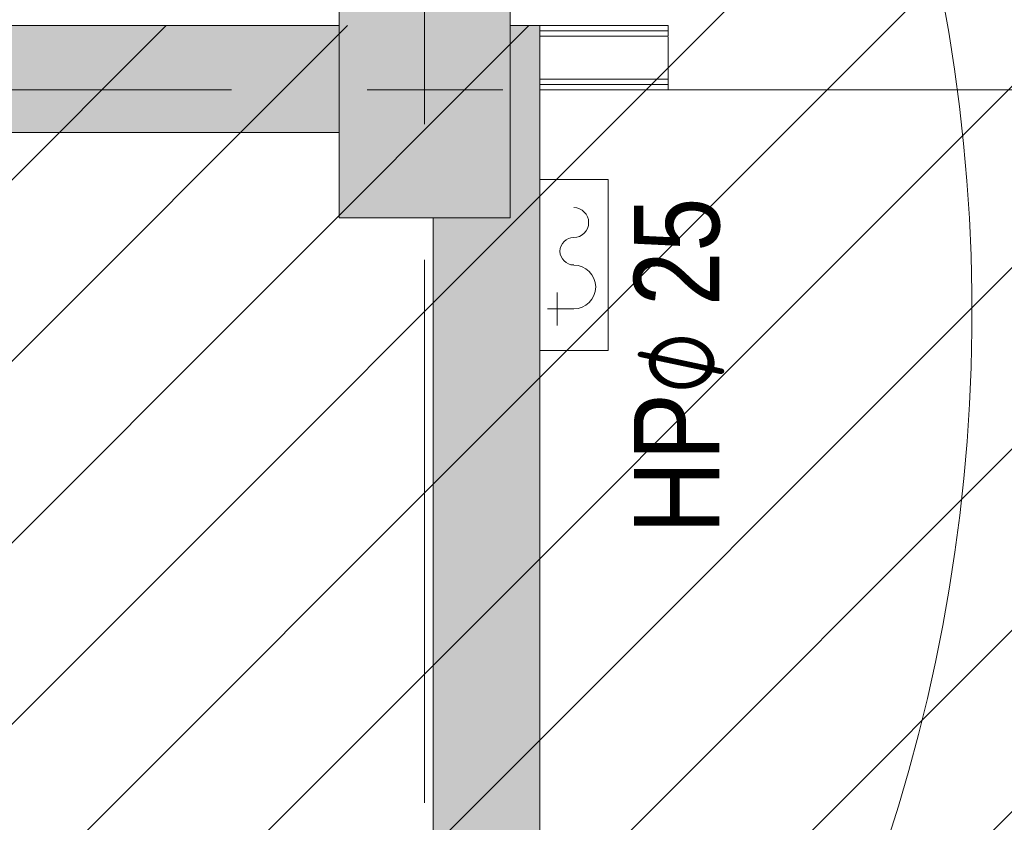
# Model space of a CAD drawing. Header units: centimetres. Extents: x -1737 to 3083, y -1 to 3760.
# Tile 4 of 36: x -707 to -477, y 1197 to 1385. Entities that reach past the tile are written whole.
import ezdxf

# ---------------------------------------------------------------- set-up
doc = ezdxf.new("R2010")
doc.units = ezdxf.units.CM
doc.linetypes.add('Oś', pattern=[222.25, 127, -31.75, 31.75, -31.75])
for name, color, linetype, lineweight in [('A-DETL-GENF', 92, 'Continuous', 9), ('A-WALL', 113, 'Continuous', 13), ('A-WALL-FNSH', 113, 'Continuous', 13), ('G-ANNO-TEXT', 231, 'Continuous', 13), ('P-SANR-FIXT', 6, 'Continuous', 13), ('S-COLS', 52, 'Continuous', 13), ('S-GRID', 1, 'Continuous', 13)]:
    doc.layers.add(name, color=color, linetype=linetype, lineweight=lineweight)
doc.layers.add('A-WALL-PATT', color=111, linetype='Continuous', lineweight=13, plot=False)
doc.styles.add('Arial_5', font='arial.ttf', dxfattribs={"width": 0.85, "height": 20})
doc.styles.add('MtXpl_Arial', font='txt', dxfattribs={"height": 0.2})
doc.styles.add('MtXpl_Segoe UI Symbol', font='txt', dxfattribs={"height": 0.2})

msp = doc.modelspace()

# ---------------------------------------------------------------- hatches: boundary and pattern name
at = {"layer": 'S-COLS', "lineweight": 9}
msp.add_hatch(color=251, dxfattribs=at).paths.add_polyline_path([(-632.62, 1338.33), (-592.62, 1338.33), (-592.62, 1398.33), (-632.62, 1398.33), (-632.62, 1383.33)], flags=0)

# ---------------------------------------------------------------- linework, layer by layer
at = {"layer": 'A-DETL-GENF', "color": 251, "linetype": 'Continuous', "lineweight": 9}
for p, q in [((-1207.62, 721.51), (542.38, 2471.51)), ((-1207.62, 679.08), (542.38, 2429.08)), ((-1207.62, 636.65), (542.38, 2386.65)), ((-1207.62, 594.23), (542.38, 2344.23)), ((-1207.62, 551.8), (542.38, 2301.8)), ((-1207.62, 509.37), (542.38, 2259.37)), ((-1207.62, 466.95), (542.38, 2216.95)), ((-1207.62, 848.78), (-673.08, 1383.33)), ((-1207.62, 806.36), (-630.66, 1383.33)), ((-1207.62, 763.93), (-588.23, 1383.33))]:
    msp.add_line(p, q, dxfattribs=at)
at = {"layer": 'A-WALL', "color": 251, "lineweight": 9}
for p, q in [((-1192.62, 1383.33), (-632.62, 1383.33)), ((-585.62, 1383.33), (-592.62, 1383.33)), ((-555.62, 1382.08), (-585.62, 1382.08)), ((-585.62, 1380.83), (-585.62, 1370.83)), ((-555.7, 1380.83), (-585.62, 1380.83)), ((-555.62, 1370.83), (-555.62, 1380.74)), ((-585.62, 1123.33), (-585.62, 1370.83)), ((-555.62, 1370.83), (-585.62, 1370.83)), ((-555.62, 1369.58), (-585.62, 1369.58)), ((-1192.62, 1358.33), (-632.62, 1358.33)), ((-610.62, 1338.33), (-610.62, 1053.83))]:
    msp.add_line(p, q, dxfattribs=at)
at = {"layer": 'A-WALL-FNSH', "color": 251, "lineweight": 9}
for p, q in [((-555.62, 1383.33), (-585.62, 1383.33)), ((-585.62, 1383.33), (-585.62, 1380.83)), ((-555.62, 1380.83), (-555.62, 1383.33)), ((-555.62, 1368.33), (-555.62, 1370.83)), ((-585.62, 1368.33), (-555.62, 1368.33))]:
    msp.add_line(p, q, dxfattribs=at)
at = {"layer": 'A-WALL-PATT', "color": 251, "linetype": 'Continuous', "lineweight": 9, "extrusion": (0, 0, -1)}
for points in [[(1192.62, 1358.33), (684.57, 1383.33), (1192.62, 1383.33)], [(684.57, 1383.33), (1192.62, 1358.33), (769.87, 1358.33)], [(684.57, 1383.33), (769.87, 1358.33), (684.57, 1358.33)], [(632.62, 1358.33), (684.57, 1383.33), (684.57, 1358.33)], [(684.57, 1383.33), (632.62, 1358.33), (632.62, 1383.33)], [(585.62, 1358.33), (592.62, 1383.33), (592.62, 1358.33)], [(592.62, 1383.33), (585.62, 1358.33), (585.62, 1383.33)], [(592.62, 1338.33), (585.62, 1123.33), (592.62, 1358.33)], [(592.62, 1358.33), (585.62, 1123.33), (585.62, 1358.33)], [(610.62, 1218.38), (592.62, 1338.33), (610.62, 1338.33)], [(592.62, 1338.33), (610.62, 1218.38), (610.62, 1123.33)], [(592.62, 1338.33), (610.62, 1123.33), (585.62, 1123.33)]]:
    msp.add_solid(points, dxfattribs=at)
at = {"layer": 'G-ANNO-TEXT', "color": 251, "lineweight": 9}
msp.add_arc((-880.31, 1316.21), 395.8, 310.7702, 32.9339, dxfattribs=at)
at = {"layer": 'P-SANR-FIXT', "color": 251, "lineweight": 9}
for p, q in [((-569.62, 1347.32), (-585.62, 1347.32)), ((-569.62, 1347.32), (-585.62, 1347.32)), ((-569.62, 1307.33), (-569.62, 1347.32)), ((-569.62, 1307.33), (-569.62, 1347.32)), ((-569.62, 1309.95), (-569.62, 1340.75)), ((-581.58, 1317.04), (-581.58, 1320.9)), ((-583.83, 1317.04), (-577.72, 1317.04)), ((-581.58, 1317.04), (-581.58, 1313.18)), ((-585.62, 1307.33), (-569.62, 1307.33)), ((-585.62, 1307.33), (-569.62, 1307.33))]:
    msp.add_line(p, q, dxfattribs=at)
for centre, radius, start, end in [((-577.72, 1337.25), 3.5, 270, 90), ((-577.72, 1330.54), 3.21, 90, 270), ((-577.72, 1322.18), 5.14, 270, 90)]:
    msp.add_arc(centre, radius, start, end, dxfattribs=at)
at = {"layer": 'S-COLS', "color": 251, "lineweight": 9}
for p, q in [((-632.62, 1398.33), (-632.62, 1383.33)), ((-592.62, 1383.33), (-592.62, 1398.33)), ((-632.62, 1383.33), (-632.62, 1338.33)), ((-592.62, 1338.33), (-592.62, 1383.33)), ((-632.62, 1338.33), (-592.62, 1338.33))]:
    msp.add_line(p, q, dxfattribs=at)
at = {"layer": 'S-GRID', "color": 251, "linetype": 'Oś', "lineweight": 9}
for p, q in [((-612.62, 2884.27), (-612.62, 27.13)), ((1342.46, 1368.33), (-1368.76, 1368.33))]:
    msp.add_line(p, q, dxfattribs=at)

# ---------------------------------------------------------------- texts
at = {"layer": 'G-ANNO-TEXT', "color": 251, "lineweight": 9, "width": 0.85}
for s, style, p in [('25', 'MtXpl_Arial', (-543.63, 1317.79)), ('⌀', 'MtXpl_Segoe UI Symbol', (-543.63, 1297.34)), ('HP', 'Arial_5', (-543.63, 1264.38))]:
    msp.add_text(s, height=20, rotation=90, dxfattribs=dict(at, style=style)).set_placement(p)

doc.saveas('drawing.dxf')
